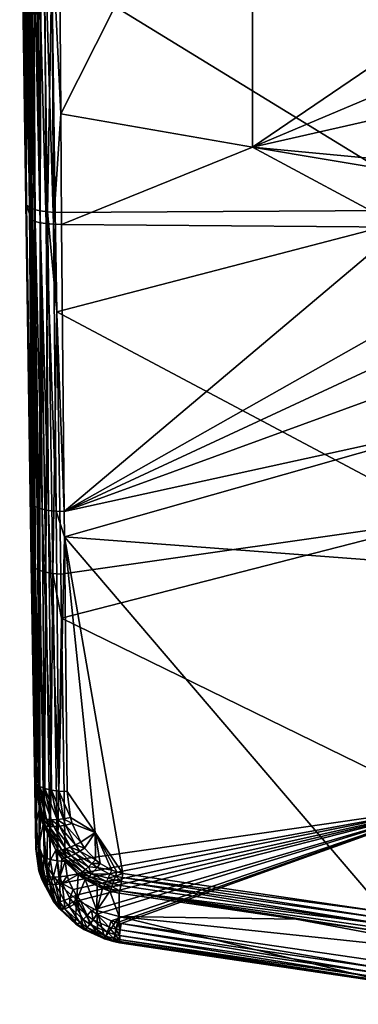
# Model space of a CAD drawing. Extents: x -0.181 to 0.325, y -0.171 to 0.005.
# Tile 45 of 256: x -0.025 to -0.015, y -0.171 to -0.141. Entities that reach past the tile are written whole.
import ezdxf

# ---------------------------------------------------------------- set-up
doc = ezdxf.new("R2010")
doc.units = 0
doc.layers.add('mesh', color=7, linetype='CONTINUOUS')

msp = doc.modelspace()

# ---------------------------------------------------------------- meshes
at = {"layer": 'mesh'}
mesh = msp.add_polyface(dxfattribs=at)
corners = [(-0.024604, -0.138516, -0.497284), (-0.024721, -0.146897, -0.479075), (-0.024558, -0.147375, -0.495963), (-0.024644, -0.12926, -0.4981), (-0.024901, -0.134432, -0.475485), (-0.023939, -0.138622, -0.498206), (-0.02388, -0.147538, -0.496883), (-0.023663, -0.144226, -0.497426), (-0.023703, -0.138627, -0.498259), (-0.023741, -0.131225, -0.49891), (-0.02364, -0.147545, -0.496932), (-0.024156, -0.13861, -0.498098), (-0.0242, -0.129307, -0.498914), (-0.024101, -0.14752, -0.496777), (-0.023808, -0.156159, -0.495043), (-0.024341, -0.138593, -0.497942), (-0.024383, -0.129298, -0.498757), (-0.024289, -0.147493, -0.496622), (-0.024033, -0.156135, -0.49494), (-0.024225, -0.156099, -0.494787), (-0.024482, -0.13857, -0.497746), (-0.024522, -0.129287, -0.498562), (-0.024433, -0.147458, -0.496426), (-0.024372, -0.156051, -0.494592), (-0.024571, -0.138544, -0.497523), (-0.024611, -0.129274, -0.498338), (-0.024524, -0.147418, -0.496202), (-0.024465, -0.155997, -0.494368), (-0.024499, -0.155938, -0.494129), (-0.024068, -0.147167, -0.478173), (-0.023831, -0.147181, -0.478118), (-0.023786, -0.150165, -0.479124), (-0.024244, -0.134669, -0.474568), (-0.024005, -0.13468, -0.474514), (-0.023933, -0.139831, -0.475999), (-0.02406, -0.130382, -0.473383), (-0.024462, -0.134643, -0.474676), (-0.024299, -0.130371, -0.473436), (-0.024647, -0.134603, -0.474833), (-0.024518, -0.130346, -0.473545), (-0.024873, -0.134495, -0.47525), (-0.024693, -0.146968, -0.478844), (-0.024787, -0.134553, -0.475028), (-0.024606, -0.147035, -0.478626), (-0.024468, -0.147092, -0.478434), (-0.024284, -0.147137, -0.47828), (-0.024553, -0.157714, -0.482717), (-0.024524, -0.157796, -0.482491), (-0.024438, -0.157873, -0.482278), (-0.024299, -0.15794, -0.48209), (-0.024117, -0.157992, -0.481939), (-0.023902, -0.158028, -0.481833)]
mesh.append_faces([[corners[k] for k in face] for face in [(0, 1, 2, 2), (3, 1, 0, 0), (3, 4, 1, 1), (5, 6, 7, 7), (5, 8, 9, 9), (7, 8, 5, 5), (10, 7, 6, 6), (11, 5, 12, 12), (11, 6, 5, 5), (13, 6, 11, 11), (13, 14, 6, 6), (15, 11, 16, 16), (15, 13, 11, 11), (17, 13, 15, 15), (17, 18, 13, 13), (19, 18, 17, 17), (20, 15, 21, 21), (20, 17, 15, 15), (22, 17, 20, 20), (22, 19, 17, 17), (23, 19, 22, 22), (24, 20, 25, 25), (24, 22, 20, 20), (26, 22, 24, 24), (26, 23, 22, 22), (27, 23, 26, 26), (0, 24, 3, 3), (0, 26, 24, 24), (2, 26, 0, 0), (2, 27, 26, 26), (28, 27, 2, 2), (29, 30, 31, 31), (32, 33, 34, 34), (32, 35, 33, 33), (36, 37, 32, 32), (38, 39, 36, 36), (40, 1, 4, 4), (40, 41, 1, 1), (42, 41, 40, 40), (42, 43, 41, 41), (38, 43, 42, 42), (38, 44, 43, 43), (36, 44, 38, 38), (36, 45, 44, 44), (32, 45, 36, 36), (32, 29, 45, 45), (34, 29, 32, 32), (34, 30, 29, 29), (41, 46, 1, 1), (43, 47, 41, 41), (44, 48, 43, 43), (45, 49, 44, 44), (29, 50, 45, 45), (31, 51, 29, 29)]])
mesh = msp.add_polyface(dxfattribs=at)
corners = [(-0.023663, -0.144226, -0.497426), (-0.017909, -0.132806, -0.49938), (-0.023703, -0.138627, -0.498259), (-0.017902, -0.145227, -0.497788), (-0.02364, -0.147545, -0.496932), (-0.012801, -0.151169, -0.496885), (-0.013088, -0.150246, -0.497081), (-0.023564, -0.156168, -0.495089), (-0.012503, -0.152129, -0.496681), (-0.013342, -0.145656, -0.497992), (-0.013005, -0.14411, -0.498278), (-0.013356, -0.145988, -0.497928), (-0.012035, -0.141235, -0.498797), (-0.012776, -0.143063, -0.498472), (-0.023933, -0.139831, -0.475999), (-0.012054, -0.136982, -0.474141), (-0.012057, -0.147114, -0.477059), (-0.023786, -0.150165, -0.479124), (-0.012061, -0.1564, -0.480114), (-0.023831, -0.147181, -0.478118), (-0.024005, -0.13468, -0.474514), (-0.01178, -0.141107, -0.500947), (-0.012535, -0.142755, -0.500726), (-0.013066, -0.14451, -0.500626), (-0.013321, -0.145946, -0.500633), (-0.013132, -0.151203, -0.503665), (-0.013337, -0.148793, -0.50409), (-0.012744, -0.152308, -0.50347), (-0.012001, -0.154425, -0.503097), (-0.011759, -0.15358, -0.496356), (-0.009643, -0.156995, -0.503253), (-0.012822, -0.147934, -0.504851), (-0.012545, -0.151185, -0.504277), (-0.012338, -0.14492, -0.505382), (-0.013422, -0.147805, -0.504264), (-0.013321, -0.146623, -0.504473), (-0.009657, -0.138242, -0.501731), (-0.010816, -0.139594, -0.501284), (-0.009605, -0.139894, -0.506268), (-0.013427, -0.147624, -0.497612), (-0.011744, -0.140765, -0.498878)]
mesh.append_faces([[corners[k] for k in face] for face in [(0, 1, 2, 2), (0, 3, 1, 1), (4, 3, 0, 0), (5, 6, 7, 7), (7, 8, 5, 5), (3, 9, 10, 10), (3, 11, 9, 9), (3, 12, 1, 1), (3, 13, 12, 12), (10, 13, 3, 3), (14, 15, 16, 16), (17, 16, 18, 18), (19, 16, 17, 17), (19, 14, 16, 16), (14, 20, 15, 15), (13, 21, 12, 12), (13, 22, 21, 21), (10, 22, 13, 13), (10, 23, 22, 22), (9, 23, 10, 10), (9, 24, 23, 23), (11, 24, 9, 9), (6, 25, 26, 26), (5, 25, 6, 6), (5, 27, 25, 25), (8, 27, 5, 5), (8, 28, 27, 27), (29, 28, 8, 8), (30, 31, 32, 32), (33, 34, 31, 31), (33, 35, 34, 34), (32, 27, 28, 28), (32, 25, 27, 27), (31, 25, 32, 32), (31, 26, 25, 25), (34, 26, 31, 31), (36, 23, 24, 24), (36, 22, 23, 23), (37, 21, 22, 22), (24, 35, 33, 33), (38, 24, 33, 33), (4, 39, 3, 3), (7, 39, 4, 4), (7, 6, 39, 39), (39, 11, 3, 3), (1, 12, 40, 40), (21, 40, 12, 12), (37, 40, 21, 21), (24, 39, 35, 35), (11, 39, 24, 24), (39, 34, 35, 35), (39, 26, 34, 34), (6, 26, 39, 39)]])
mesh = msp.add_polyface(dxfattribs=at)
corners = [(-0.024553, -0.157714, -0.482717), (-0.024421, -0.164284, -0.49177), (-0.024499, -0.155938, -0.494129), (-0.024418, -0.165561, -0.488568), (-0.024415, -0.166296, -0.486121), (-0.024558, -0.147375, -0.495963), (-0.024721, -0.146897, -0.479075), (-0.024306, -0.165088, -0.491678), (-0.024387, -0.164359, -0.492007), (-0.024204, -0.16538, -0.491851), (-0.024097, -0.16541, -0.492038), (-0.024293, -0.164428, -0.492229), (-0.023953, -0.165423, -0.4922), (-0.024144, -0.164488, -0.492421), (-0.023778, -0.165419, -0.49233), (-0.02395, -0.164534, -0.492573), (-0.023583, -0.165397, -0.492421), (-0.023722, -0.164563, -0.492673), (-0.023374, -0.165358, -0.49247), (-0.023475, -0.164575, -0.492717), (-0.023556, -0.156923, -0.494876), (-0.023808, -0.156159, -0.495043), (-0.023564, -0.156168, -0.495089), (-0.02388, -0.147538, -0.496883), (-0.02364, -0.147545, -0.496932), (-0.024033, -0.156135, -0.49494), (-0.024101, -0.14752, -0.496777), (-0.024225, -0.156099, -0.494787), (-0.024372, -0.156051, -0.494592), (-0.024465, -0.155997, -0.494368), (-0.023902, -0.158028, -0.481833), (-0.023666, -0.158044, -0.481779), (-0.023646, -0.159372, -0.482307), (-0.024693, -0.146968, -0.478844), (-0.024524, -0.157796, -0.482491), (-0.024606, -0.147035, -0.478626), (-0.024438, -0.157873, -0.482278), (-0.024468, -0.147092, -0.478434), (-0.024299, -0.15794, -0.48209), (-0.024284, -0.147137, -0.47828), (-0.024117, -0.157992, -0.481939), (-0.024068, -0.147167, -0.478173), (-0.023786, -0.150165, -0.479124), (-0.024385, -0.16639, -0.485902), (-0.0243, -0.166477, -0.485695), (-0.024163, -0.166554, -0.485512), (-0.023982, -0.166614, -0.485365), (-0.023769, -0.166655, -0.485261), (-0.023535, -0.166675, -0.485207)]
mesh.append_faces([[corners[k] for k in face] for face in [(0, 1, 2, 2), (0, 3, 1, 1), (4, 3, 0, 0), (5, 0, 2, 2), (5, 6, 0, 0), (7, 8, 1, 1), (7, 9, 8, 8), (10, 8, 9, 9), (11, 8, 10, 10), (12, 11, 10, 10), (13, 11, 12, 12), (14, 13, 12, 12), (15, 13, 14, 14), (16, 15, 14, 14), (17, 15, 16, 16), (18, 17, 16, 16), (19, 17, 18, 18), (20, 17, 19, 19), (20, 21, 17, 17), (22, 21, 20, 20), (22, 23, 21, 21), (24, 23, 22, 22), (25, 21, 26, 26), (25, 17, 21, 21), (15, 17, 25, 25), (27, 15, 25, 25), (13, 15, 27, 27), (28, 13, 27, 27), (11, 13, 28, 28), (29, 11, 28, 28), (8, 11, 29, 29), (2, 8, 29, 29), (1, 8, 2, 2), (30, 31, 32, 32), (33, 34, 0, 0), (35, 36, 34, 34), (37, 38, 36, 36), (39, 40, 38, 38), (41, 30, 40, 40), (42, 31, 30, 30), (34, 4, 0, 0), (34, 43, 4, 4), (36, 43, 34, 34), (36, 44, 43, 43), (38, 44, 36, 36), (38, 45, 44, 44), (40, 45, 38, 38), (40, 46, 45, 45), (30, 46, 40, 40), (30, 47, 46, 46), (32, 47, 30, 30), (32, 48, 47, 47), (7, 1, 3, 3)]])
mesh = msp.add_polyface(dxfattribs=at)
corners = [(-0.023564, -0.156168, -0.495089), (-0.011759, -0.15358, -0.496356), (-0.012503, -0.152129, -0.496681), (-0.023556, -0.156923, -0.494876), (-0.023323, -0.165535, -0.492416), (-0.023067, -0.1661, -0.492244), (-0.022636, -0.16581, -0.492364), (-0.023374, -0.165358, -0.49247), (-0.023475, -0.164575, -0.492717), (-0.02248, -0.166743, -0.492062), (-0.022132, -0.166935, -0.492016), (-0.022622, -0.166631, -0.492092), (-0.022949, -0.166278, -0.492192), (-0.011758, -0.157816, -0.495252), (-0.013913, -0.168196, -0.491952), (-0.011755, -0.168366, -0.491948), (-0.021797, -0.167034, -0.492001), (-0.021984, -0.166988, -0.492006), (-0.023081, -0.167843, -0.485657), (-0.023204, -0.167686, -0.485604), (-0.012067, -0.16503, -0.48336), (-0.021965, -0.168513, -0.485808), (-0.022153, -0.16846, -0.485809), (-0.023535, -0.166675, -0.485207), (-0.023646, -0.159372, -0.482307), (-0.023473, -0.167113, -0.485389), (-0.023415, -0.16729, -0.485459), (-0.023291, -0.167522, -0.485544), (-0.023786, -0.150165, -0.479124), (-0.012061, -0.1564, -0.480114), (-0.023666, -0.158044, -0.481779), (-0.02301, -0.166989, -0.491736), (-0.023561, -0.166578, -0.491668), (-0.023084, -0.167039, -0.491602), (-0.023467, -0.166552, -0.491816), (-0.022925, -0.166921, -0.491856), (-0.023355, -0.166507, -0.491946), (-0.02283, -0.166837, -0.491956), (-0.023228, -0.166445, -0.492055), (-0.022728, -0.16674, -0.492036), (-0.02257, -0.166857, -0.492006), (-0.023092, -0.166368, -0.492137), (-0.023376, -0.166247, -0.492106), (-0.023225, -0.166181, -0.492191), (-0.023521, -0.165583, -0.492366), (-0.01125, -0.155552, -0.502898), (-0.012001, -0.154425, -0.503097), (-0.009643, -0.156995, -0.503253), (-0.012545, -0.151185, -0.504277), (-0.011463, -0.154269, -0.503734), (-0.010116, -0.156055, -0.495785), (-0.011297, -0.154484, -0.496154)]
mesh.append_faces([[corners[k] for k in face] for face in [(0, 1, 2, 2), (3, 1, 0, 0), (4, 5, 6, 6), (6, 7, 4, 4), (6, 8, 7, 7), (3, 8, 6, 6), (6, 9, 10, 10), (6, 11, 9, 9), (6, 12, 11, 11), (5, 12, 6, 6), (13, 14, 15, 15), (3, 14, 13, 13), (3, 16, 14, 14), (6, 16, 3, 3), (6, 17, 16, 16), (10, 17, 6, 6), (13, 1, 3, 3), (18, 19, 20, 20), (21, 22, 20, 20), (20, 23, 24, 24), (20, 25, 23, 23), (20, 26, 25, 25), (20, 27, 26, 26), (19, 27, 20, 20), (28, 29, 30, 30), (29, 24, 30, 30), (29, 20, 24, 24), (31, 32, 33, 33), (34, 32, 31, 31), (35, 34, 31, 31), (36, 34, 35, 35), (37, 36, 35, 35), (38, 36, 37, 37), (39, 37, 40, 40), (39, 38, 37, 37), (41, 38, 39, 39), (41, 42, 38, 38), (43, 42, 41, 41), (9, 40, 10, 10), (9, 39, 40, 40), (11, 39, 9, 9), (11, 41, 39, 39), (12, 41, 11, 11), (12, 43, 41, 41), (5, 43, 12, 12), (5, 44, 43, 43), (4, 44, 5, 5), (1, 45, 46, 46), (47, 48, 49, 49), (49, 46, 45, 45), (48, 46, 49, 49), (13, 50, 51, 51), (13, 51, 1, 1), (51, 45, 1, 1)]])
mesh = msp.add_polyface(dxfattribs=at)
corners = [(-0.023811, -0.166342, -0.491533), (-0.023633, -0.166585, -0.491506), (-0.023561, -0.166578, -0.491668), (-0.024124, -0.16561, -0.491816), (-0.024064, -0.165835, -0.491591), (-0.023736, -0.166346, -0.491702), (-0.02427, -0.165334, -0.491649), (-0.024204, -0.16538, -0.491851), (-0.024306, -0.165088, -0.491678), (-0.024194, -0.165572, -0.491622), (-0.023467, -0.166552, -0.491816), (-0.023636, -0.166332, -0.491858), (-0.024016, -0.16563, -0.491995), (-0.024097, -0.16541, -0.492038), (-0.023355, -0.166507, -0.491946), (-0.023515, -0.166298, -0.491994), (-0.023875, -0.165632, -0.49215), (-0.023953, -0.165423, -0.4922), (-0.023228, -0.166445, -0.492055), (-0.023376, -0.166247, -0.492106), (-0.023708, -0.165616, -0.492276), (-0.023778, -0.165419, -0.49233), (-0.023225, -0.166181, -0.492191), (-0.023521, -0.165583, -0.492366), (-0.023583, -0.165397, -0.492421), (-0.023323, -0.165535, -0.492416), (-0.023374, -0.165358, -0.49247), (-0.0243, -0.166477, -0.485695), (-0.024288, -0.167035, -0.486144), (-0.024385, -0.16639, -0.485902), (-0.024202, -0.167096, -0.485933), (-0.024163, -0.166554, -0.485512), (-0.02407, -0.167136, -0.485742), (-0.023982, -0.166614, -0.485365), (-0.023769, -0.166655, -0.485261), (-0.023897, -0.167152, -0.485583), (-0.023535, -0.166675, -0.485207), (-0.023695, -0.167144, -0.485462), (-0.024327, -0.166215, -0.488783), (-0.024057, -0.167555, -0.48657), (-0.024081, -0.166832, -0.488987), (-0.023693, -0.167378, -0.489167), (-0.024418, -0.165561, -0.488568), (-0.024415, -0.166296, -0.486121), (-0.023145, -0.167071, -0.491455), (-0.024321, -0.166956, -0.486364), (-0.024233, -0.167224, -0.486458)]
mesh.append_faces([[corners[k] for k in face] for face in [(0, 1, 2, 2), (0, 3, 4, 4), (0, 5, 3, 3), (2, 5, 0, 0), (6, 7, 8, 8), (6, 3, 7, 7), (9, 3, 6, 6), (9, 4, 3, 3), (10, 5, 2, 2), (11, 5, 10, 10), (11, 3, 5, 5), (12, 3, 11, 11), (12, 7, 3, 3), (13, 7, 12, 12), (14, 11, 10, 10), (15, 11, 14, 14), (15, 12, 11, 11), (16, 12, 15, 15), (16, 13, 12, 12), (17, 13, 16, 16), (18, 15, 14, 14), (19, 15, 18, 18), (19, 16, 15, 15), (20, 16, 19, 19), (20, 17, 16, 16), (21, 17, 20, 20), (22, 20, 19, 19), (23, 20, 22, 22), (23, 21, 20, 20), (24, 21, 23, 23), (25, 24, 23, 23), (26, 24, 25, 25), (27, 28, 29, 29), (27, 30, 28, 28), (31, 30, 27, 27), (31, 32, 30, 30), (33, 32, 31, 31), (34, 35, 33, 33), (36, 37, 34, 34), (38, 39, 40, 40), (41, 0, 40, 40), (1, 0, 41, 41), (38, 6, 8, 8), (38, 9, 6, 6), (40, 9, 38, 38), (40, 4, 9, 9), (0, 4, 40, 40), (38, 42, 43, 43), (8, 42, 38, 38), (2, 1, 44, 44), (29, 45, 43, 43), (29, 28, 45, 45), (45, 46, 38, 38), (38, 43, 45, 45)]])
mesh = msp.add_polyface(dxfattribs=at)
corners = [(-0.012067, -0.16503, -0.48336), (-0.021848, -0.168537, -0.485804), (-0.021965, -0.168513, -0.485808), (-0.012075, -0.169848, -0.48539), (-0.013957, -0.169691, -0.485448), (-0.023081, -0.167843, -0.485657), (-0.022745, -0.168154, -0.48575), (-0.022578, -0.168265, -0.485778), (-0.022153, -0.16846, -0.485809), (-0.021797, -0.167034, -0.492001), (-0.02182, -0.167162, -0.491939), (-0.013913, -0.168196, -0.491952), (-0.022026, -0.167116, -0.491949), (-0.022166, -0.167508, -0.491551), (-0.022411, -0.167491, -0.491422), (-0.02219, -0.167565, -0.491419), (-0.022378, -0.167437, -0.491556), (-0.022572, -0.167409, -0.491428), (-0.022878, -0.167185, -0.491583), (-0.022932, -0.167224, -0.491441), (-0.022136, -0.167432, -0.491672), (-0.022338, -0.167366, -0.491679), (-0.022813, -0.167127, -0.491713), (-0.023084, -0.167039, -0.491602), (-0.02301, -0.166989, -0.491736), (-0.022103, -0.16734, -0.491781), (-0.021864, -0.167395, -0.491777), (-0.022292, -0.167278, -0.491789), (-0.022066, -0.167234, -0.491874), (-0.022242, -0.167175, -0.491883), (-0.022188, -0.16706, -0.491959), (-0.021984, -0.166988, -0.492006), (-0.022132, -0.166935, -0.492016), (-0.02257, -0.166857, -0.492006), (-0.022578, -0.168148, -0.489422), (-0.023182, -0.167825, -0.489315), (-0.013955, -0.168557, -0.491731), (-0.021843, -0.167283, -0.491865), (-0.021909, -0.16763, -0.491421), (-0.021896, -0.167564, -0.491548), (-0.023145, -0.167071, -0.491455), (-0.023561, -0.166578, -0.491668), (-0.022739, -0.167052, -0.491829), (-0.022925, -0.166921, -0.491856), (-0.02283, -0.166837, -0.491956)]
mesh.append_faces([[corners[k] for k in face] for face in [(0, 1, 2, 2), (3, 4, 0, 0), (5, 0, 6, 6), (0, 7, 6, 6), (0, 8, 7, 7), (9, 10, 11, 11), (9, 12, 10, 10), (13, 14, 15, 15), (16, 14, 13, 13), (16, 17, 14, 14), (18, 17, 16, 16), (18, 19, 17, 17), (20, 16, 13, 13), (21, 16, 20, 20), (21, 18, 16, 16), (22, 18, 21, 21), (22, 23, 18, 18), (24, 23, 22, 22), (25, 20, 26, 26), (25, 21, 20, 20), (27, 21, 25, 25), (27, 22, 21, 21), (28, 27, 25, 25), (29, 27, 28, 28), (12, 29, 28, 28), (30, 29, 12, 12), (31, 12, 9, 9), (31, 30, 12, 12), (32, 30, 31, 31), (32, 33, 30, 30), (34, 19, 35, 35), (34, 17, 19, 19), (36, 37, 26, 26), (15, 38, 39, 39), (20, 39, 26, 26), (25, 26, 37, 37), (37, 10, 12, 12), (13, 15, 39, 39), (18, 40, 19, 19), (23, 40, 18, 18), (41, 40, 23, 23), (20, 13, 39, 39), (42, 22, 27, 27), (42, 24, 22, 22), (43, 24, 42, 42), (28, 25, 37, 37), (29, 42, 27, 27), (44, 43, 42, 42), (12, 28, 37, 37), (30, 42, 29, 29), (33, 42, 30, 30), (33, 44, 42, 42), (35, 19, 40, 40)]])
mesh = msp.add_polyface(dxfattribs=at)
corners = [(-0.012067, -0.16503, -0.48336), (-0.013957, -0.169691, -0.485448), (-0.021848, -0.168537, -0.485804), (-0.005978, -0.169009, -0.49185), (-0.013935, -0.168388, -0.491861), (-0.013955, -0.168557, -0.491731), (-0.013971, -0.168694, -0.491569), (-0.013983, -0.168793, -0.491381), (-0.010797, -0.169041, -0.491381), (-0.005986, -0.169176, -0.491724), (-0.013913, -0.168196, -0.491952), (-0.011755, -0.168366, -0.491948), (-0.02182, -0.167162, -0.491939), (-0.022077, -0.169083, -0.486745), (-0.02189, -0.169086, -0.486974), (-0.022064, -0.169052, -0.486975), (-0.021906, -0.169119, -0.486743), (-0.022078, -0.169062, -0.486513), (-0.021914, -0.169097, -0.48651), (-0.022066, -0.168989, -0.486292), (-0.021911, -0.169022, -0.486288), (-0.022042, -0.168869, -0.486094), (-0.021899, -0.1689, -0.48609), (-0.022008, -0.168707, -0.48593), (-0.021877, -0.168735, -0.485925), (-0.021965, -0.168513, -0.485808), (-0.022153, -0.16846, -0.485809), (-0.013975, -0.16989, -0.485565), (-0.012075, -0.169848, -0.48539), (-0.013991, -0.170289, -0.486364), (-0.010787, -0.170537, -0.486486), (-0.013979, -0.170264, -0.486593), (-0.013996, -0.170262, -0.486134), (-0.006011, -0.170968, -0.486098), (-0.013996, -0.170183, -0.485917), (-0.006014, -0.170936, -0.485871), (-0.013988, -0.170056, -0.485724), (-0.006014, -0.170854, -0.485657), (-0.006011, -0.170725, -0.485467), (-0.006005, -0.170556, -0.485312), (-0.021911, -0.168331, -0.489483), (-0.021909, -0.16763, -0.491421), (-0.02219, -0.167565, -0.491419), (-0.016592, -0.16841, -0.491394), (-0.010799, -0.1695, -0.490353), (-0.021896, -0.167564, -0.491548), (-0.021864, -0.167395, -0.491777), (-0.021843, -0.167283, -0.491865)]
mesh.append_faces([[corners[k] for k in face] for face in [(0, 1, 2, 2), (3, 4, 5, 5), (6, 7, 8, 8), (9, 5, 6, 6), (10, 4, 11, 11), (10, 12, 4, 4), (13, 14, 15, 15), (13, 16, 14, 14), (17, 16, 13, 13), (17, 18, 16, 16), (19, 18, 17, 17), (19, 20, 18, 18), (21, 20, 19, 19), (21, 22, 20, 20), (23, 22, 21, 21), (23, 24, 22, 22), (25, 24, 23, 23), (25, 2, 24, 24), (23, 26, 25, 25), (27, 1, 28, 28), (29, 30, 31, 31), (32, 33, 29, 29), (34, 35, 32, 32), (36, 37, 34, 34), (27, 38, 36, 36), (28, 39, 27, 27), (16, 31, 14, 14), (16, 29, 31, 31), (18, 29, 16, 16), (18, 32, 29, 29), (20, 32, 18, 18), (20, 34, 32, 32), (22, 34, 20, 20), (22, 36, 34, 34), (24, 36, 22, 22), (24, 27, 36, 36), (2, 27, 24, 24), (2, 1, 27, 27), (15, 14, 40, 40), (41, 42, 40, 40), (40, 14, 31, 31), (40, 43, 41, 41), (40, 44, 43, 43), (31, 44, 40, 40), (31, 30, 44, 44), (44, 7, 43, 43), (44, 8, 7, 7), (45, 7, 6, 6), (45, 43, 7, 7), (41, 43, 45, 45), (6, 5, 45, 45), (5, 46, 45, 45), (4, 47, 5, 5), (12, 47, 4, 4)]])
mesh = msp.add_polyface(dxfattribs=at)
corners = [(-0.023628, -0.167342, -0.48554), (-0.023415, -0.16729, -0.485459), (-0.023291, -0.167522, -0.485544), (-0.023643, -0.168121, -0.48629), (-0.023217, -0.168559, -0.486644), (-0.023708, -0.168105, -0.486511), (-0.023171, -0.168556, -0.486419), (-0.023541, -0.1681, -0.486085), (-0.023409, -0.168045, -0.485905), (-0.023096, -0.168511, -0.486207), (-0.02339, -0.167782, -0.485701), (-0.023253, -0.167958, -0.48576), (-0.02356, -0.167852, -0.485841), (-0.023704, -0.167892, -0.486016), (-0.023816, -0.1679, -0.486219), (-0.023888, -0.167875, -0.486437), (-0.024057, -0.167555, -0.48657), (-0.024233, -0.167224, -0.486458), (-0.023917, -0.167818, -0.486659), (-0.023473, -0.167113, -0.485389), (-0.023695, -0.167144, -0.485462), (-0.023823, -0.16737, -0.485666), (-0.023897, -0.167152, -0.485583), (-0.023989, -0.167371, -0.485831), (-0.02407, -0.167136, -0.485742), (-0.024117, -0.167346, -0.486025), (-0.024202, -0.167096, -0.485933), (-0.0242, -0.167296, -0.486238), (-0.024288, -0.167035, -0.486144), (-0.023204, -0.167686, -0.485604), (-0.023982, -0.166614, -0.485365), (-0.023769, -0.166655, -0.485261), (-0.023535, -0.166675, -0.485207), (-0.024081, -0.166832, -0.488987), (-0.024327, -0.166215, -0.488783), (-0.023231, -0.16852, -0.48687), (-0.023678, -0.168106, -0.486749), (-0.024321, -0.166956, -0.486364), (-0.023182, -0.167825, -0.489315), (-0.023693, -0.167378, -0.489167), (-0.023145, -0.167071, -0.491455), (-0.023633, -0.166585, -0.491506)]
mesh.append_faces([[corners[k] for k in face] for face in [(0, 1, 2, 2), (3, 4, 5, 5), (3, 6, 4, 4), (7, 6, 3, 3), (8, 9, 7, 7), (8, 10, 11, 11), (8, 12, 10, 10), (7, 12, 8, 8), (7, 13, 12, 12), (3, 13, 7, 7), (3, 14, 13, 13), (5, 14, 3, 3), (5, 15, 14, 14), (15, 16, 17, 17), (15, 18, 16, 16), (0, 19, 1, 1), (0, 20, 19, 19), (21, 20, 0, 0), (21, 22, 20, 20), (23, 22, 21, 21), (23, 24, 22, 22), (25, 24, 23, 23), (25, 26, 24, 24), (27, 26, 25, 25), (27, 28, 26, 26), (10, 2, 29, 29), (10, 0, 2, 2), (12, 0, 10, 10), (12, 21, 0, 0), (13, 21, 12, 12), (13, 23, 21, 21), (14, 23, 13, 13), (14, 25, 23, 23), (15, 25, 14, 14), (15, 27, 25, 25), (17, 27, 15, 15), (17, 28, 27, 27), (30, 22, 24, 24), (31, 20, 22, 22), (32, 19, 20, 20), (33, 16, 18, 18), (34, 17, 16, 16), (35, 36, 4, 4), (5, 4, 36, 36), (36, 15, 5, 5), (36, 18, 15, 15), (37, 28, 17, 17), (33, 18, 36, 36), (38, 36, 35, 35), (38, 39, 36, 36), (40, 39, 38, 38), (40, 41, 39, 39), (39, 33, 36, 36)]])
mesh = msp.add_polyface(dxfattribs=at)
corners = [(-0.022008, -0.168707, -0.48593), (-0.022217, -0.168647, -0.48593), (-0.022153, -0.16846, -0.485809), (-0.022042, -0.168869, -0.486094), (-0.022272, -0.168802, -0.486093), (-0.022066, -0.168989, -0.486292), (-0.022314, -0.168917, -0.486289), (-0.022078, -0.169062, -0.486513), (-0.022341, -0.168986, -0.486509), (-0.022077, -0.169083, -0.486745), (-0.022352, -0.169005, -0.486739), (-0.022064, -0.169052, -0.486975), (-0.022553, -0.16888, -0.48695), (-0.022982, -0.168685, -0.486912), (-0.022346, -0.168974, -0.486969), (-0.022691, -0.168428, -0.485894), (-0.022745, -0.168154, -0.48575), (-0.022578, -0.168265, -0.485778), (-0.022878, -0.168304, -0.485863), (-0.022792, -0.168561, -0.486052), (-0.022997, -0.168425, -0.486018), (-0.022875, -0.168657, -0.486243), (-0.023096, -0.168511, -0.486207), (-0.022937, -0.168712, -0.486458), (-0.023171, -0.168556, -0.486419), (-0.022973, -0.168721, -0.486685), (-0.023217, -0.168559, -0.486644), (-0.023231, -0.16852, -0.48687), (-0.023541, -0.1681, -0.486085), (-0.023409, -0.168045, -0.485905), (-0.023253, -0.167958, -0.48576), (-0.023081, -0.167843, -0.485657), (-0.023204, -0.167686, -0.485604), (-0.02339, -0.167782, -0.485701), (-0.022578, -0.168148, -0.489422), (-0.023182, -0.167825, -0.489315), (-0.021911, -0.168331, -0.489483), (-0.02219, -0.167565, -0.491419), (-0.022411, -0.167491, -0.491422), (-0.022572, -0.167409, -0.491428)]
mesh.append_faces([[corners[k] for k in face] for face in [(0, 1, 2, 2), (3, 1, 0, 0), (3, 4, 1, 1), (5, 4, 3, 3), (5, 6, 4, 4), (7, 6, 5, 5), (7, 8, 6, 6), (9, 8, 7, 7), (9, 10, 8, 8), (11, 10, 9, 9), (10, 12, 13, 13), (10, 14, 12, 12), (11, 14, 10, 10), (15, 16, 17, 17), (15, 18, 16, 16), (19, 18, 15, 15), (19, 20, 18, 18), (21, 20, 19, 19), (21, 22, 20, 20), (23, 22, 21, 21), (23, 24, 22, 22), (25, 24, 23, 23), (25, 26, 24, 24), (1, 17, 2, 2), (1, 15, 17, 17), (4, 15, 1, 1), (4, 19, 15, 15), (6, 19, 4, 4), (6, 21, 19, 19), (8, 21, 6, 6), (8, 23, 21, 21), (10, 23, 8, 8), (10, 25, 23, 23), (13, 25, 10, 10), (13, 26, 25, 25), (27, 26, 13, 13), (28, 22, 24, 24), (29, 20, 22, 22), (30, 20, 29, 29), (30, 18, 20, 20), (31, 18, 30, 30), (31, 16, 18, 18), (30, 32, 31, 31), (30, 33, 32, 32), (34, 12, 14, 14), (35, 12, 34, 34), (35, 13, 12, 12), (27, 13, 35, 35), (11, 36, 14, 14), (37, 38, 34, 34), (36, 34, 14, 14), (36, 37, 34, 34), (38, 39, 34, 34)]])

doc.saveas('drawing.dxf')
